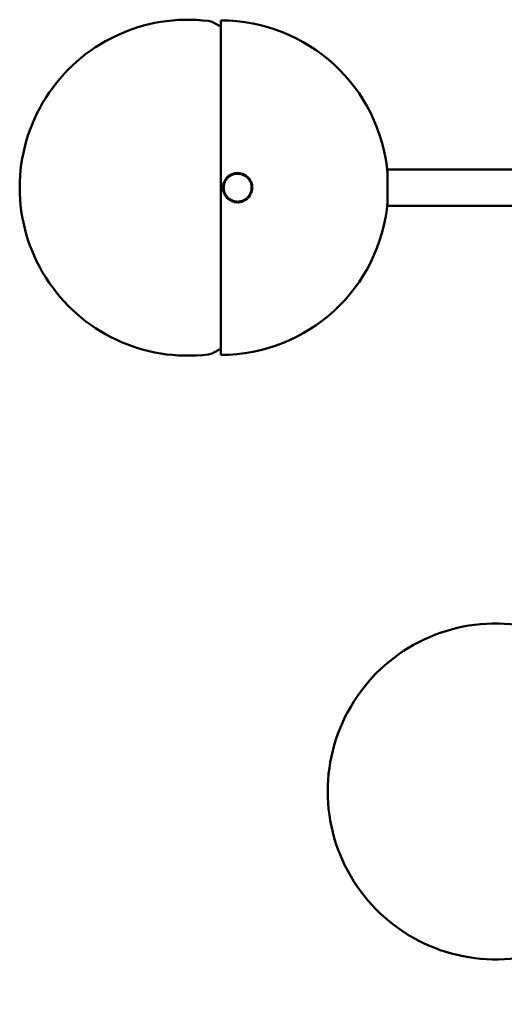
# Model space of a CAD drawing. Header units: millimetres. Extents: x 368 to 2623, y 481 to 1710.
# Tile 2 of 23: x 368 to 541, y 1048 to 1400. Entities that reach past the tile are written whole.
import ezdxf

# ---------------------------------------------------------------- set-up
doc = ezdxf.new("R2010")
doc.units = ezdxf.units.MM
doc.header["$LTSCALE"] = 11
doc.layers.add('Widoczne (ISO)', color=7, linetype='Continuous', lineweight=50)
doc.layers.add('Wymiar (ISO)', color=7, linetype='Continuous', lineweight=18)
doc.styles.add('Tekst notatki (ISO)', font='tahoma.ttf')
doc.dimstyles.new('Domyślne (ISO)', dxfattribs={"dimscale": 11, "dimtxt": 3, "dimasz": 3, "dimexe": 3.175, "dimexo": 0, "dimgap": 0.762, "dimtad": 1, "dimdec": 1, "dimlfac": 0.03937, "dimrnd": 1e-08, "dimzin": 0, "dimdsep": 46, "dimtxsty": 'Tekst notatki (ISO)', "dimblk": 'Filled-1', "dimcen": 0.09, "dimdle": 10, "dimse1": 1, "dimse2": 1, "dimclrd": 256, "dimclre": 256, "dimclrt": 256, "dimadec": 0, "dimazin": 0, "dimtfac": 0.666667, "dimtmove": 0, "dimatfit": 3, "dimfxl": 1, "dimtolj": 1, "dimlwd": 15, "dimlwe": 15, "dimarcsym": 0})

# ---------------------------------------------------------------- blocks, each defined once
blk = doc.blocks.new('Filled-1')
at = {"color": 0}
for p, q in [((0, 0), (-1, 0.25)), ((-1, 0.25), (-1, -0.25)), ((-1, 0), (0, 0)), ((-1, -0.25), (0, 0))]:
    blk.add_line(p, q, dxfattribs=at)
at = {"color": 0, "flags": 128}
blk.add_lwpolyline([(-1, -0.25), (0, 0), (-1, 0.25), (-1, -0.25)], dxfattribs=at)
at = {"color": 0}
blk.add_solid([(-1, -0.25), (0, 0), (-1, 0.25), (-1, -0.25)], dxfattribs=at)
blk = doc.blocks.new('*D6')
at = {"layer": 'Defpoints', "color": 0, "transparency": 16777216}
for p in [(368.38, 1339.86), (1104.79, 1124.21), (368.38, 536.29)]:
    blk.add_point(p, dxfattribs=at)
at = {"layer": 'Wymiar (ISO)', "lineweight": 15, "transparency": 16777216}
blk.add_line((1071.79, 536.29), (401.38, 536.29), dxfattribs=at)
at = {"layer": 'Wymiar (ISO)', "lineweight": 15, "transparency": 16777216, "xscale": 33, "yscale": 33, "zscale": 33, "rotation": 180}
blk.add_blockref('Filled-1', (368.38, 536.29), dxfattribs=at)
at = {"layer": 'Wymiar (ISO)', "lineweight": 15, "transparency": 16777216, "xscale": 33, "yscale": 33, "zscale": 33}
blk.add_blockref('Filled-1', (1104.79, 536.29), dxfattribs=at)
at = {"layer": 'Wymiar (ISO)', "lineweight": 18, "transparency": 16777216, "insert": (656.72, 634.73), "char_height": 33, "attachment_point": 1, "style": 'Tekst notatki (ISO)'}
blk.add_mtext('\\A1;29.0\\P736 mm', dxfattribs=at)

msp = doc.modelspace()

# ---------------------------------------------------------------- linework, layer by layer
at = {"layer": 'Widoczne (ISO)'}
for p, q in [((440.21, 1397.47), (437.51, 1398.87)), ((440.21, 1399.61), (440.21, 1280.11)), ((442.4, 1343.48), (442.76, 1343.83)), ((442.57, 1343.3), (442.4, 1343.48)), ((442.57, 1343.3), (442.75, 1343.47)), ((442.75, 1343.47), (442.93, 1343.65)), ((442.93, 1343.65), (442.76, 1343.83)), ((442.79, 1343.86), (443.19, 1344.17)), ((442.95, 1343.66), (442.79, 1343.86)), ((442.95, 1343.66), (443.15, 1343.81)), ((443.15, 1343.81), (443.34, 1343.97)), ((443.34, 1343.97), (443.19, 1344.17)), ((443.23, 1344.19), (443.66, 1344.46)), ((443.36, 1343.98), (443.23, 1344.19)), ((443.36, 1343.98), (443.58, 1344.11)), ((443.58, 1344.11), (443.79, 1344.25)), ((443.79, 1344.25), (443.66, 1344.46)), ((443.7, 1344.48), (444.15, 1344.7)), ((443.81, 1344.26), (443.7, 1344.48)), ((443.81, 1344.26), (444.03, 1344.37)), ((444.03, 1344.37), (444.26, 1344.47)), ((444.26, 1344.47), (444.15, 1344.7)), ((444.2, 1344.72), (444.67, 1344.89)), ((444.28, 1344.48), (444.2, 1344.72)), ((444.28, 1344.48), (444.52, 1344.57)), ((444.52, 1344.57), (444.75, 1344.65)), ((444.75, 1344.65), (444.67, 1344.89)), ((444.72, 1344.9), (445.2, 1345.02)), ((444.78, 1344.66), (444.72, 1344.9)), ((444.78, 1344.66), (445.02, 1344.72)), ((445.02, 1344.72), (445.26, 1344.78)), ((445.26, 1344.78), (445.2, 1345.02)), ((445.25, 1345.03), (445.75, 1345.1)), ((445.28, 1344.78), (445.25, 1345.03)), ((445.28, 1344.78), (445.53, 1344.82)), ((445.53, 1344.82), (445.78, 1344.85)), ((445.78, 1344.85), (445.75, 1345.1)), ((445.8, 1345.1), (446.3, 1345.12)), ((445.8, 1344.85), (445.8, 1345.1)), ((445.8, 1344.85), (446.05, 1344.86)), ((446.05, 1344.86), (446.3, 1344.87)), ((446.3, 1344.87), (446.3, 1345.12)), ((446.33, 1344.87), (446.35, 1345.12)), ((446.33, 1344.87), (446.58, 1344.85)), ((446.35, 1345.12), (446.84, 1345.08)), ((446.58, 1344.85), (446.83, 1344.83)), ((446.83, 1344.83), (446.84, 1345.08)), ((446.85, 1344.83), (446.89, 1345.07)), ((446.85, 1344.83), (447.1, 1344.78)), ((446.89, 1345.07), (447.39, 1344.98)), ((447.1, 1344.78), (447.34, 1344.74)), ((447.34, 1344.74), (447.39, 1344.98)), ((447.37, 1344.73), (447.44, 1344.97)), ((447.37, 1344.73), (447.61, 1344.66)), ((447.44, 1344.97), (447.92, 1344.83)), ((447.61, 1344.66), (447.85, 1344.59)), ((447.85, 1344.59), (447.92, 1344.83)), ((447.87, 1344.59), (447.96, 1344.82)), ((447.87, 1344.59), (448.1, 1344.49)), ((447.96, 1344.82), (448.43, 1344.63)), ((448.1, 1344.49), (448.33, 1344.4)), ((448.33, 1344.4), (448.43, 1344.63)), ((448.35, 1344.39), (448.47, 1344.61)), ((448.35, 1344.39), (448.57, 1344.27)), ((448.47, 1344.61), (448.91, 1344.37)), ((448.57, 1344.27), (448.79, 1344.15)), ((448.79, 1344.15), (448.91, 1344.37)), ((448.81, 1344.14), (448.95, 1344.34)), ((448.81, 1344.14), (449.02, 1344)), ((448.95, 1344.34), (449.37, 1344.06)), ((449.02, 1344), (449.23, 1343.86)), ((449.23, 1343.86), (449.37, 1344.06)), ((449.25, 1343.84), (449.41, 1344.03)), ((449.25, 1343.84), (449.44, 1343.68)), ((449.41, 1344.03), (449.79, 1343.71)), ((449.44, 1343.68), (449.63, 1343.52)), ((449.63, 1343.52), (449.79, 1343.71)), ((449.65, 1343.5), (449.83, 1343.67)), ((449.65, 1343.5), (449.82, 1343.32)), ((449.83, 1343.67), (450.17, 1343.31)), ((499.75, 1346.36), (499.75, 1333.36)), ((499.75, 1346.36), (676.93, 1346.36)), ((440.95, 1340), (440.99, 1340.5)), ((441.2, 1339.98), (440.95, 1340)), ((441.2, 1339.96), (440.95, 1339.95)), ((440.97, 1339.45), (440.95, 1339.95)), ((441.24, 1340.48), (440.99, 1340.5)), ((441, 1340.55), (441.09, 1341.04)), ((441.24, 1340.5), (441, 1340.55)), ((441.33, 1341), (441.09, 1341.04)), ((441.1, 1341.09), (441.24, 1341.57)), ((441.34, 1341.02), (441.1, 1341.09)), ((441.2, 1339.98), (441.22, 1340.23)), ((441.21, 1339.71), (441.2, 1339.96)), ((441.22, 1340.23), (441.24, 1340.48)), ((441.48, 1341.5), (441.24, 1341.57)), ((441.24, 1340.5), (441.29, 1340.75)), ((441.25, 1341.62), (441.44, 1342.08)), ((441.49, 1341.52), (441.25, 1341.62)), ((441.29, 1340.75), (441.33, 1341)), ((441.34, 1341.02), (441.41, 1341.26)), ((441.41, 1341.26), (441.48, 1341.5)), ((441.67, 1341.99), (441.44, 1342.08)), ((441.46, 1342.13), (441.7, 1342.57)), ((441.68, 1342.01), (441.46, 1342.13)), ((441.49, 1341.52), (441.58, 1341.75)), ((441.58, 1341.75), (441.67, 1341.99)), ((441.68, 1342.01), (441.8, 1342.23)), ((441.92, 1342.45), (441.7, 1342.57)), ((441.73, 1342.61), (442.01, 1343.02)), ((441.93, 1342.47), (441.73, 1342.61)), ((441.8, 1342.23), (441.92, 1342.45)), ((441.93, 1342.47), (442.07, 1342.68)), ((442.21, 1342.88), (442.01, 1343.02)), ((442.04, 1343.06), (442.36, 1343.44)), ((442.23, 1342.9), (442.04, 1343.06)), ((442.07, 1342.68), (442.21, 1342.88)), ((442.23, 1342.9), (442.39, 1343.09)), ((442.55, 1343.28), (442.36, 1343.44)), ((442.39, 1343.09), (442.55, 1343.28)), ((449.82, 1343.32), (449.99, 1343.14)), ((449.99, 1343.14), (450.17, 1343.31)), ((450.01, 1343.12), (450.2, 1343.28)), ((450.01, 1343.12), (450.16, 1342.93)), ((450.16, 1342.93), (450.31, 1342.73)), ((450.2, 1343.28), (450.51, 1342.88)), ((450.31, 1342.73), (450.51, 1342.88)), ((450.33, 1342.71), (450.54, 1342.84)), ((450.33, 1342.71), (450.46, 1342.5)), ((450.46, 1342.5), (450.59, 1342.28)), ((450.54, 1342.84), (450.8, 1342.41)), ((450.59, 1342.28), (450.8, 1342.41)), ((450.6, 1342.26), (450.83, 1342.37)), ((450.6, 1342.26), (450.71, 1342.04)), ((450.71, 1342.04), (450.82, 1341.81)), ((450.82, 1341.81), (451.04, 1341.92)), ((450.83, 1342.37), (451.04, 1341.92)), ((450.83, 1341.79), (451.06, 1341.87)), ((450.83, 1341.79), (450.91, 1341.55)), ((450.91, 1341.55), (451, 1341.32)), ((451, 1341.32), (451.23, 1341.4)), ((451, 1341.3), (451.25, 1341.36)), ((451, 1341.3), (451.06, 1341.05)), ((451.06, 1341.87), (451.23, 1341.4)), ((451.06, 1341.05), (451.12, 1340.81)), ((451.12, 1340.81), (451.37, 1340.87)), ((451.13, 1340.79), (451.38, 1340.82)), ((451.13, 1340.79), (451.16, 1340.54)), ((451.16, 1340.54), (451.2, 1340.29)), ((451.2, 1340.29), (451.44, 1340.32)), ((451.2, 1340.27), (451.21, 1340.02)), ((451.2, 1340.27), (451.45, 1340.27)), ((451.21, 1340.02), (451.21, 1339.77)), ((451.25, 1341.36), (451.37, 1340.87)), ((451.38, 1340.82), (451.44, 1340.32)), ((451.45, 1340.27), (451.46, 1339.77)), ((441.22, 1339.46), (440.97, 1339.45)), ((441.22, 1339.43), (440.97, 1339.4)), ((441.04, 1338.91), (440.97, 1339.4)), ((441.29, 1338.94), (441.04, 1338.91)), ((441.29, 1338.92), (441.05, 1338.86)), ((441.17, 1338.37), (441.05, 1338.86)), ((441.41, 1338.43), (441.17, 1338.37)), ((441.42, 1338.41), (441.18, 1338.32)), ((441.35, 1337.85), (441.18, 1338.32)), ((441.22, 1339.46), (441.21, 1339.71)), ((441.25, 1339.19), (441.22, 1339.43)), ((441.29, 1338.94), (441.25, 1339.19)), ((441.35, 1338.67), (441.29, 1338.92)), ((441.41, 1338.43), (441.35, 1338.67)), ((441.59, 1337.94), (441.35, 1337.85)), ((441.6, 1337.91), (441.37, 1337.81)), ((441.59, 1337.35), (441.37, 1337.81)), ((441.5, 1338.17), (441.42, 1338.41)), ((441.59, 1337.94), (441.5, 1338.17)), ((441.81, 1337.46), (441.59, 1337.35)), ((441.71, 1337.69), (441.6, 1337.91)), ((441.83, 1337.44), (441.61, 1337.31)), ((441.88, 1336.89), (441.61, 1337.31)), ((441.81, 1337.46), (441.71, 1337.69)), ((441.96, 1337.23), (441.83, 1337.44)), ((442.09, 1337.02), (441.88, 1336.89)), ((442.1, 1337), (441.9, 1336.84)), ((442.21, 1336.45), (441.9, 1336.84)), ((442.09, 1337.02), (441.96, 1337.23)), ((442.26, 1336.8), (442.1, 1337)), ((442.41, 1336.6), (442.21, 1336.45)), ((442.42, 1336.58), (442.24, 1336.41)), ((442.41, 1336.6), (442.26, 1336.8)), ((442.6, 1336.4), (442.42, 1336.58)), ((450.03, 1336.63), (449.86, 1336.44)), ((449.86, 1336.44), (450.05, 1336.28)), ((450.19, 1336.82), (450.03, 1336.63)), ((450.38, 1336.66), (450.05, 1336.28)), ((450.19, 1336.82), (450.38, 1336.66)), ((450.34, 1337.05), (450.2, 1336.84)), ((450.2, 1336.84), (450.41, 1336.7)), ((450.48, 1337.26), (450.34, 1337.05)), ((450.69, 1337.12), (450.41, 1336.7)), ((450.48, 1337.26), (450.69, 1337.12)), ((450.61, 1337.5), (450.5, 1337.28)), ((450.5, 1337.28), (450.72, 1337.16)), ((450.73, 1337.72), (450.61, 1337.5)), ((450.95, 1337.6), (450.72, 1337.16)), ((450.73, 1337.72), (450.95, 1337.6)), ((450.84, 1337.97), (450.74, 1337.74)), ((450.74, 1337.74), (450.97, 1337.64)), ((450.93, 1338.2), (450.84, 1337.97)), ((450.93, 1338.2), (451.16, 1338.11)), ((451.01, 1338.47), (450.94, 1338.23)), ((450.94, 1338.23), (451.18, 1338.16)), ((451.16, 1338.11), (450.97, 1337.64)), ((451.08, 1338.71), (451.01, 1338.47)), ((451.13, 1338.97), (451.08, 1338.73)), ((451.08, 1338.73), (451.33, 1338.68)), ((451.08, 1338.71), (451.32, 1338.64)), ((451.17, 1339.22), (451.13, 1338.97)), ((451.17, 1339.22), (451.42, 1339.18)), ((451.19, 1339.49), (451.18, 1339.24)), ((451.18, 1339.24), (451.43, 1339.23)), ((451.32, 1338.64), (451.18, 1338.16)), ((451.21, 1339.74), (451.19, 1339.49)), ((451.21, 1339.77), (451.46, 1339.77)), ((451.21, 1339.74), (451.46, 1339.72)), ((451.42, 1339.18), (451.33, 1338.68)), ((451.46, 1339.72), (451.43, 1339.23)), ((442.59, 1336.05), (442.24, 1336.41)), ((442.77, 1336.22), (442.59, 1336.05)), ((442.77, 1336.22), (442.6, 1336.4)), ((442.79, 1336.21), (442.63, 1336.02)), ((443.01, 1335.69), (442.63, 1336.02)), ((442.98, 1336.05), (442.79, 1336.21)), ((443.17, 1335.88), (442.98, 1336.05)), ((443.17, 1335.88), (443.01, 1335.69)), ((443.19, 1335.87), (443.05, 1335.66)), ((443.46, 1335.38), (443.05, 1335.66)), ((443.4, 1335.73), (443.19, 1335.87)), ((443.6, 1335.59), (443.4, 1335.73)), ((443.6, 1335.59), (443.46, 1335.38)), ((443.62, 1335.58), (443.5, 1335.36)), ((443.95, 1335.12), (443.5, 1335.36)), ((443.84, 1335.46), (443.62, 1335.58)), ((444.06, 1335.34), (443.84, 1335.46)), ((444.06, 1335.34), (443.95, 1335.12)), ((444.09, 1335.33), (443.99, 1335.1)), ((444.45, 1334.91), (443.99, 1335.1)), ((444.32, 1335.23), (444.09, 1335.33)), ((444.55, 1335.14), (444.32, 1335.23)), ((444.55, 1335.14), (444.45, 1334.91)), ((444.57, 1335.13), (444.5, 1334.89)), ((444.98, 1334.75), (444.5, 1334.89)), ((444.81, 1335.06), (444.57, 1335.13)), ((445.05, 1334.99), (444.81, 1335.06)), ((445.05, 1334.99), (444.98, 1334.75)), ((445.07, 1334.99), (445.03, 1334.74)), ((445.52, 1334.65), (445.03, 1334.74)), ((445.32, 1334.94), (445.07, 1334.99)), ((445.57, 1334.9), (445.32, 1334.94)), ((445.57, 1334.9), (445.52, 1334.65)), ((445.59, 1334.89), (445.57, 1334.65)), ((446.07, 1334.61), (445.57, 1334.65)), ((445.84, 1334.88), (445.59, 1334.89)), ((446.09, 1334.86), (445.84, 1334.88)), ((446.09, 1334.86), (446.07, 1334.61)), ((446.11, 1334.86), (446.12, 1334.61)), ((446.36, 1334.86), (446.11, 1334.86)), ((446.62, 1334.62), (446.12, 1334.61)), ((446.61, 1334.87), (446.36, 1334.86)), ((446.61, 1334.87), (446.62, 1334.62)), ((446.88, 1334.91), (446.64, 1334.87)), ((446.64, 1334.87), (446.67, 1334.63)), ((447.17, 1334.69), (446.67, 1334.63)), ((447.13, 1334.94), (446.88, 1334.91)), ((447.13, 1334.94), (447.17, 1334.69)), ((447.4, 1335.01), (447.16, 1334.95)), ((447.16, 1334.95), (447.21, 1334.7)), ((447.7, 1334.82), (447.21, 1334.7)), ((447.64, 1335.07), (447.4, 1335.01)), ((447.64, 1335.07), (447.7, 1334.82)), ((447.9, 1335.16), (447.66, 1335.07)), ((447.66, 1335.07), (447.75, 1334.84)), ((448.22, 1335.01), (447.75, 1334.84)), ((448.13, 1335.24), (447.9, 1335.16)), ((448.13, 1335.24), (448.22, 1335.01)), ((448.38, 1335.36), (448.16, 1335.25)), ((448.16, 1335.25), (448.27, 1335.03)), ((448.72, 1335.24), (448.27, 1335.03)), ((448.61, 1335.47), (448.38, 1335.36)), ((448.61, 1335.47), (448.72, 1335.24)), ((448.84, 1335.61), (448.63, 1335.48)), ((448.63, 1335.48), (448.76, 1335.27)), ((449.18, 1335.53), (448.76, 1335.27)), ((449.05, 1335.74), (448.84, 1335.61)), ((449.05, 1335.74), (449.18, 1335.53)), ((449.27, 1335.91), (449.07, 1335.76)), ((449.07, 1335.76), (449.23, 1335.56)), ((449.62, 1335.87), (449.23, 1335.56)), ((449.47, 1336.06), (449.27, 1335.91)), ((449.47, 1336.06), (449.62, 1335.87)), ((449.67, 1336.25), (449.49, 1336.08)), ((449.49, 1336.08), (449.66, 1335.9)), ((450.02, 1336.24), (449.66, 1335.9)), ((449.85, 1336.42), (449.67, 1336.25)), ((449.85, 1336.42), (450.02, 1336.24)), ((499.75, 1333.36), (676.93, 1333.36)), ((440.21, 1282.26), (437.51, 1280.85))]:
    msp.add_line(p, q, dxfattribs=at)
for centre, radius, start, end in [((428.38, 1339.86), 60, 82.8759, 277.1241), ((435.2, 1394.44), 5, 62.5057, 82.8759), ((440.21, 1339.86), 59.75, 4.8002, 90), ((446.21, 1339.86), 5, 133.77, 139.77), ((446.21, 1339.86), 5, 127.77, 133.77), ((446.21, 1339.86), 5, 121.77, 127.77), ((446.21, 1339.86), 5, 115.77, 121.77), ((446.21, 1339.86), 5, 109.77, 115.77), ((446.21, 1339.86), 5, 103.77, 109.77), ((446.21, 1339.86), 5, 97.77, 103.77), ((446.21, 1339.86), 5, 91.77, 97.77), ((446.21, 1339.86), 5, 85.77, 91.77), ((446.21, 1339.86), 5, 79.77, 85.77), ((446.21, 1339.86), 5, 73.77, 79.77), ((446.21, 1339.86), 5, 67.77, 73.77), ((446.21, 1339.86), 5, 61.77, 67.77), ((446.21, 1339.86), 5, 55.77, 61.77), ((446.21, 1339.86), 5, 49.77, 55.77), ((446.21, 1339.86), 5, 43.77, 49.77), ((446.21, 1339.86), 5, 175.77, 181.77), ((446.21, 1339.86), 5, 169.77, 175.77), ((446.21, 1339.86), 5, 163.77, 169.77), ((446.21, 1339.86), 5, 157.77, 163.77), ((446.21, 1339.86), 5, 151.77, 157.77), ((446.21, 1339.86), 5, 145.77, 151.77), ((446.21, 1339.86), 5, 139.77, 145.77), ((446.21, 1339.86), 5, 37.77, 43.77), ((446.21, 1339.86), 5, 31.77, 37.77), ((446.21, 1339.86), 5, 25.77, 31.77), ((446.21, 1339.86), 5, 19.77, 25.77), ((446.21, 1339.86), 5, 13.77, 19.77), ((446.21, 1339.86), 5, 7.77, 13.77), ((446.21, 1339.86), 5, 1.77, 7.77), ((446.21, 1339.86), 5, 355.77, 1.77), ((446.21, 1339.86), 5, 181.77, 187.77), ((446.21, 1339.86), 5, 187.77, 193.77), ((446.21, 1339.86), 5, 193.77, 199.77), ((446.21, 1339.86), 5, 199.77, 205.77), ((446.21, 1339.86), 5, 205.77, 211.77), ((446.21, 1339.86), 5, 211.77, 217.77), ((446.21, 1339.86), 5, 217.77, 223.77), ((446.21, 1339.86), 5, 313.77, 319.77), ((446.21, 1339.86), 5, 319.77, 325.77), ((446.21, 1339.86), 5, 325.77, 331.77), ((446.21, 1339.86), 5, 331.77, 337.77), ((446.21, 1339.86), 5, 337.77, 343.77), ((446.21, 1339.86), 5, 343.77, 349.77), ((446.21, 1339.86), 5, 349.77, 355.77), ((440.21, 1339.86), 59.75, 270, 355.1998), ((446.21, 1339.86), 5, 223.77, 229.77), ((446.21, 1339.86), 5, 229.77, 235.77), ((446.21, 1339.86), 5, 235.77, 241.77), ((446.21, 1339.86), 5, 241.77, 247.77), ((446.21, 1339.86), 5, 247.77, 253.77), ((446.21, 1339.86), 5, 253.77, 259.77), ((446.21, 1339.86), 5, 259.77, 265.77), ((446.21, 1339.86), 5, 265.77, 271.77), ((446.21, 1339.86), 5, 271.77, 277.77), ((446.21, 1339.86), 5, 277.77, 283.77), ((446.21, 1339.86), 5, 283.77, 289.77), ((446.21, 1339.86), 5, 289.77, 295.77), ((446.21, 1339.86), 5, 295.77, 301.77), ((446.21, 1339.86), 5, 301.77, 307.77), ((446.21, 1339.86), 5, 307.77, 313.77), ((435.2, 1285.29), 5, 277.1241, 297.4943), ((538.38, 1124.21), 60, 82.8759, 277.1241)]:
    msp.add_arc(centre, radius, start, end, dxfattribs=at)

# ---------------------------------------------------------------- dimensions: what is measured, and where the dimension line sits
at = {"layer": 'Wymiar (ISO)', "lineweight": 18}
dim = msp.add_linear_dim(base=(368.38, 536.29), p1=(1104.79, 1124.21), p2=(368.38, 1339.86), angle=180, text='<>\\P736 mm', dimstyle='Domyślne (ISO)', override={"dimgap": 0.762, "dimdec": 1, "dimlfac": 0.03937, "dimpost": '\\X', "dimse1": 1, "dimse2": 1, "dimtol": 0, "dimlim": 0, "dimtp": 0, "dimtm": 0, "dimtdec": 2, "dimtofl": 0, "dimatfit": 1, "dimtvp": -0.25}, dxfattribs=at)
dim.commit()
dim.dimension.update_dxf_attribs({"geometry": '*D6', "text_midpoint": (736.59, 536.29), "dimtype": 160})

doc.saveas('drawing.dxf')
